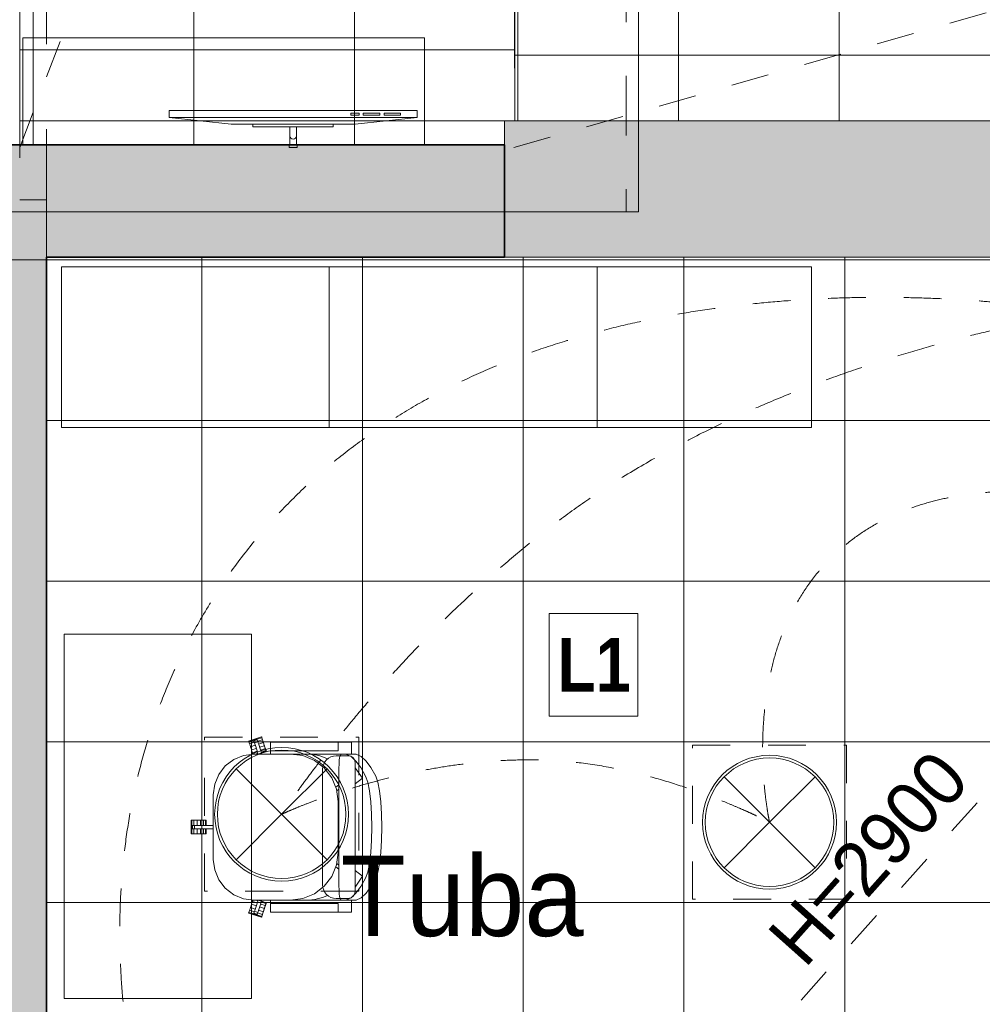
# Model space of a CAD drawing. Header units: millimetres. Extents: x -2932 to 42461, y -10716 to 17298.
# Tile 7 of 168: x -100 to 3494, y 3220 to 6897. Entities that reach past the tile are written whole.
import ezdxf

# ---------------------------------------------------------------- set-up
doc = ezdxf.new("R2010")
doc.units = ezdxf.units.MM
doc.header["$MEASUREMENT"] = 0
for name, pattern in [('Aligning Line', [635, 317.5, -317.5]), ('Dashed', [423.333333, 211.666667, -211.666667]), ('Grid Line', [2222.5, 1270, -317.5, 317.5, -317.5]), ('Small Dashed', [282.222222, 141.111111, -141.111111]), ('Wipeout_Contour', [1000, 0, -1000])]:
    doc.linetypes.add(name, pattern=pattern)
for name, color, linetype, lineweight in [('0_Pen_No__1', 7, 'Continuous', 13), ('0_Pen_No__2', 8, 'Continuous', 15), ('_ hall_Pen_No__2', 8, 'Continuous', 15), ('A-FLOR.IFC Model_Pen_No__19', 255, 'Continuous', 0), ('A-FLOR.IFC Model_Pen_No__2', 8, 'Continuous', 15), ('ARCHICAD Zone Stamps_Pen_No__1', 7, 'Continuous', 13), ('Cut Pattern-1_Pen_No__2', 8, 'Continuous', 15), ('Grids-1_Pen_No__1', 7, 'Continuous', 13), ('Grids-2_Pen_No__1', 7, 'Continuous', 13), ('I-FURN.IFC Model_Pen_No__2', 8, 'Continuous', 15), ('I-WALL.IFC Model_Pen_No__2', 8, 'Continuous', 15), ('I-WALL.IFC Model_Pen_No__27', 7, 'Continuous', 35), ('SA_LAGI_Pen_No__1', 7, 'Continuous', 13), ('SA_LAGI_Pen_No__2', 8, 'Continuous', 15), ('SA_VALGUSTI_Pen_No__20', 1, 'Continuous', 0), ('Walls-1_Pen_No__1', 7, 'Continuous', 13)]:
    doc.layers.add(name, color=color, linetype=linetype, lineweight=lineweight)
doc.layers.add('Furniture-1_Pen_No__62', color=7, linetype='Continuous', lineweight=20, true_color=0xaaaaaa)
doc.layers.add('SA_LAGI_Pen_No__102', color=7, linetype='Continuous', lineweight=13, true_color=0xcccccc)
doc.layers.add('I-WALL.IFC Model', color=7, linetype='Continuous')
doc.styles.add('GENERATED_STYLE_1', font='txt', dxfattribs={"width": 0.95})
doc.styles.add('GENERATED_STYLE_2', font='txt', dxfattribs={"width": 0.84})
doc.styles.add('GENERATED_STYLE_4', font='txt', dxfattribs={"width": 0.84})
doc.dimstyles.new('GENERATED_STYLE__3', dxfattribs={"dimtxt": 200, "dimasz": 152, "dimexe": 0.18, "dimexo": 0.0625, "dimgap": 0.09, "dimtad": 1, "dimdec": 0, "dimzin": 0, "dimdsep": 46, "dimtxsty": 'GENERATED_STYLE_2', "dimblk": 'ARROWHEAD_2', "dimblk1": 'ARROWHEAD_2', "dimblk2": 'ARROWHEAD_2', "dimcen": 0.09, "dimse1": 1, "dimse2": 1, "dimclrd": 7, "dimclre": 7, "dimclrt": 7, "dimadec": 0, "dimazin": 0, "dimtfac": 1, "dimtdec": 4, "dimtmove": 0, "dimatfit": 3, "dimfxl": 0, "dimtolj": 1, "dimtzin": 0, "dimarcsym": 0})

# ---------------------------------------------------------------- blocks, each defined once
blk = doc.blocks.new('*D123')
at = {"layer": '0_Pen_No__1', "color": 7, "linetype": 'Continuous', "lineweight": 13}
for p, q in [((-1293.9, 6067.7), (-1093.9, 5952.3)), ((-1043.9, 6010), (-1343.9, 6010)), ((-1193.9, 0), (-1193.9, 6010)), ((-1293.9, 57.7), (-1093.9, -57.7)), ((-1043.9, 0), (-1343.9, 0))]:
    blk.add_line(p, q, dxfattribs=at)
at = {"color": 254, "linetype": 'Wipeout_Contour', "lineweight": 0, "ltscale": 23652.51132}
blk.add_wipeout([(-1202, 5534), (-1202, 5984.1), (-1465.8, 5984.1), (-1465.8, 5534)], dxfattribs=at)
at = {"color": 254, "linetype": 'Wipeout_Contour', "lineweight": 0, "ltscale": 13170.371674}
blk.add_wipeout([(-1202, 2683.4), (-1202, 3326.6), (-1465.8, 3326.6), (-1465.8, 2683.4)], dxfattribs=at)
at = {"layer": '0_Pen_No__1', "color": 7, "lineweight": 13, "char_height": 200, "attachment_point": 7, "rotation": 90, "style": 'GENERATED_STYLE_2'}
for s, insert in [('\\A1;{\\pql;\\fArial|b0|i0|c0|p34;420}', (-1233.9, 5565.9)), ('\\A1;{\\pql;\\fArial|b0|i0|c0|p34;6\xa0010}', (-1233.9, 2715.3))]:
    blk.add_mtext(s, dxfattribs=dict(at, insert=insert))
blk = doc.blocks.new('ARROWHEAD_2')
at = {"color": 0, "linetype": 'Continuous', "lineweight": 0}
for p, q in [((-0.378, -0.655), (0.378, 0.655)), ((0, 0), (-1, 0))]:
    blk.add_line(p, q, dxfattribs=at)
blk = doc.blocks.new('*D124')
at = {"layer": '0_Pen_No__1', "color": 7, "linetype": 'Continuous', "lineweight": 13}
for p, q in [((-1293.9, 6487.7), (-1093.9, 6372.3)), ((-1043.9, 6430), (-1343.9, 6430)), ((-1193.9, 6010), (-1193.9, 6430)), ((-1293.9, 6067.7), (-1093.9, 5952.3)), ((-1043.9, 6010), (-1343.9, 6010))]:
    blk.add_line(p, q, dxfattribs=at)
blk = doc.blocks.new('*D125')
at = {"layer": '0_Pen_No__1', "color": 7, "linetype": 'Continuous', "lineweight": 13}
for p, q in [((-1293.9, 11277.7), (-1093.9, 11162.3)), ((-1043.9, 11220), (-1343.9, 11220)), ((-1193.9, 6430), (-1193.9, 11220)), ((-1293.9, 6487.7), (-1093.9, 6372.3)), ((-1043.9, 6430), (-1343.9, 6430))]:
    blk.add_line(p, q, dxfattribs=at)
at = {"color": 254, "linetype": 'Wipeout_Contour', "lineweight": 0, "ltscale": 35705.305466}
blk.add_wipeout([(-1202, 8503.4), (-1202, 9146.6), (-1465.8, 9146.6), (-1465.8, 8503.4)], dxfattribs=at)
at = {"layer": '0_Pen_No__1', "color": 7, "lineweight": 13, "insert": (-1233.9, 8535.3), "char_height": 200, "attachment_point": 7, "rotation": 90, "style": 'GENERATED_STYLE_2'}
blk.add_mtext('\\A1;{\\pql;\\fArial|b0|i0|c0|p34;4\xa0790}', dxfattribs=at)

msp = doc.modelspace()

# ---------------------------------------------------------------- hatches: boundary and pattern name
at = {"layer": 'I-WALL.IFC Model', "linetype": 'Continuous', "lineweight": 0, "true_color": 0x000000}
for points in [[(-700, 6010), (0, 6010), (-700, 6430)], [(0, 6430), (-700, 6430), (0, 6010)], [(0, 6010), (1710, 6010), (1710, 6430), (0, 6430)], [(-700, 6010), (-700, -240), (0, -240), (0, 6010)]]:
    msp.add_hatch(color=178, dxfattribs=at).paths.add_polyline_path(points)
at = {"layer": 'SA_LAGI_Pen_No__102', "linetype": 'Continuous', "lineweight": 13, "true_color": 0xcccccc}
h = msp.add_hatch(dxfattribs=at)
h.set_pattern_fill('Grid_60x60_0001', color=254, style=0, pattern_type=2)
h.set_pattern_definition([(180, (2959.35, 7364.3), (1e-10, 600), []), (270, (2959.35, 7364.3), (-600, 1e-10), [])])
h.paths.add_polyline_path([(1745, 7700), (1749, 6520), (1941.8, 6520), (6235.3, 6520), (6235.3, 7700)])

# ---------------------------------------------------------------- linework, layer by layer
at = {"layer": '0_Pen_No__2', "color": 8, "linetype": 'Continuous', "lineweight": 15}
for p, q in [((1411.5, 6830), (-88.5, 6830)), ((-88.5, 6830), (-88.5, 6430)), ((1411.5, 6430), (1411.5, 6830)), ((1167.7, 6547.5), (1136.9, 6547.5)), ((1136.9, 6547.5), (1136.9, 6541.2)), ((1167.7, 6541.2), (1167.7, 6547.5)), ((1244.8, 6547.5), (1183.1, 6547.5)), ((1183.1, 6547.5), (1183.1, 6541.2)), ((1244.8, 6541.2), (1244.8, 6547.5)), ((1322, 6547.5), (1260.3, 6547.5)), ((1260.3, 6547.5), (1260.3, 6541.2)), ((1322, 6541.2), (1322, 6547.5)), ((1383.7, 6557.5), (1383.7, 6532.5)), ((1136.9, 6541.2), (1167.7, 6541.2)), ((1383.7, 6532.5), (1152.3, 6507.5)), ((1183.1, 6541.2), (1244.8, 6541.2)), ((1260.3, 6541.2), (1322, 6541.2)), ((908.4, 6430), (908.4, 6497.5)), ((908.4, 6497.5), (933.4, 6497.5)), ((933.4, 6497.5), (933.4, 6430)), ((1070.9, 6507.5), (1070.9, 6497.5)), ((-88.5, 6430), (1411.5, 6430)), ((905.9, 6420), (905.9, 6430)), ((905.9, 6430), (935.9, 6430)), ((935.9, 6420), (905.9, 6420)), ((933.4, 6430), (908.4, 6430)), ((935.9, 6430), (935.9, 6420))]:
    msp.add_line(p, q, dxfattribs=at)
msp.add_arc((920.9, 6463.7), 12.5, 180, 0, dxfattribs=at)
at = {"layer": 'A-FLOR.IFC Model_Pen_No__19', "color": 255, "linetype": 'Continuous', "lineweight": 0, "flags": 128}
msp.add_lwpolyline([(-180, 6180), (2210, 6180), (2210, 7700), (1745, 7700), (1745, 11250), (-180, 11250)], close=True, dxfattribs=at)
at = {"layer": 'A-FLOR.IFC Model_Pen_No__19', "color": 255, "linetype": 'Dashed', "lineweight": 0, "flags": 128}
msp.add_lwpolyline([(-100, 11250), (-100, 6180), (2165, 6180), (2165, 11250)], close=True, dxfattribs=at)
at = {"layer": 'A-FLOR.IFC Model_Pen_No__2', "color": 8, "linetype": 'Continuous', "lineweight": 15, "flags": 128}
msp.add_lwpolyline([(-100, 6430), (0, 6430), (0, 0), (30435, 0), (30435, 6520), (38315, 6520), (38315, 12500), (12000, 12500), (12000, 7875), (8430, 7875), (8430, 12496.2), (2165, 12496.2), (2165, 11220), (-100, 11220)], close=True, dxfattribs=at)
at = {"layer": 'A-FLOR.IFC Model_Pen_No__2', "color": 8, "linetype": 'Dashed', "lineweight": 15, "flags": 128}
msp.add_lwpolyline([(0, 0), (30430, 0), (30430, 6520), (33865, 6520), (33865, 0), (38600, 0), (38600, 5615), (38315, 5615), (38315, 12500), (12000, 12500), (12000, 7905), (8430, 7905), (8430, 12496.2), (2165, 12496.2), (2165, 6180), (0, 6180)], close=True, dxfattribs=at)
at = {"layer": 'I-FURN.IFC Model_Pen_No__2', "color": 8, "linetype": 'Continuous', "lineweight": 15}
for p, q in [((65.9, 4601.9), (765.9, 4601.9)), ((65.9, 4601.9), (65.9, 3241.9)), ((765.9, 4601.9), (765.9, 3241.9)), ((754.9, 4202.8), (803.3, 4218.5)), ((755.4, 4201.5), (754.9, 4202.8)), ((755.8, 4200.2), (755.4, 4201.5)), ((755.8, 4200.2), (773.9, 4206.1)), ((757, 4196.5), (755.8, 4200.2)), ((758.2, 4192.7), (757, 4196.5)), ((776.3, 4198.6), (758.2, 4192.7)), ((760, 4187.4), (758.2, 4192.7)), ((773.9, 4206.1), (786, 4210)), ((774.3, 4204.8), (773.9, 4206.1)), ((774.8, 4203.5), (774.3, 4204.8)), ((774.8, 4203.5), (786.8, 4207.4)), ((775.9, 4199.9), (774.8, 4203.5)), ((777.1, 4196.3), (775.9, 4199.9)), ((777.1, 4196.3), (789.2, 4200.2)), ((778.2, 4192.7), (777.1, 4196.3)), ((780.4, 4186.1), (778.2, 4192.7)), ((786, 4210), (804.1, 4215.9)), ((786, 4210), (786.5, 4208.3)), ((786.5, 4208.3), (786.8, 4207.4)), ((786.8, 4207.4), (788, 4203.8)), ((788, 4203.8), (789.2, 4200.2)), ((806.5, 4208.4), (788.4, 4202.5)), ((789.2, 4200.2), (790.8, 4195.1)), ((790.8, 4195.1), (792.5, 4190)), ((791.9, 4191.8), (810, 4197.7)), ((803.3, 4218.5), (803.6, 4217.6)), ((803.6, 4217.6), (804.1, 4215.9)), ((804.1, 4215.9), (805.3, 4212.2)), ((805.3, 4212.2), (806.5, 4208.4)), ((806.5, 4208.4), (808.3, 4203.1)), ((808.3, 4203.1), (810, 4197.7)), ((810, 4197.7), (812, 4191.7)), ((836.5, 4199.4), (838.8, 4199.4)), ((836.5, 4199.4), (836.5, 4154.9)), ((838.8, 4199.4), (840.3, 4199.4)), ((840.3, 4199.4), (845.6, 4199.4)), ((845.6, 4199.4), (851, 4199.4)), ((851, 4199.4), (859, 4199.4)), ((859, 4199.4), (867, 4199.4)), ((867, 4199.4), (874.3, 4199.4)), ((874.3, 4199.4), (885.9, 4199.4)), ((885.9, 4199.4), (1089.1, 4199.4)), ((1089.1, 4199.4), (1100.7, 4199.4)), ((1100.7, 4199.4), (1108, 4199.4)), ((1108, 4199.4), (1116, 4199.4)), ((1116, 4199.4), (1124.1, 4199.4)), ((1124.1, 4199.4), (1129.4, 4199.4)), ((1129.4, 4199.4), (1134.8, 4199.4)), ((1134.8, 4199.4), (1136.2, 4199.4)), ((1136.2, 4199.4), (1138.5, 4199.4)), ((1138.5, 4199.4), (1138.5, 4154.9)), ((761.7, 4182), (760, 4187.4)), ((761.7, 4182), (779.8, 4187.9)), ((763.7, 4176), (761.7, 4182)), ((765.6, 4170), (763.7, 4176)), ((765.6, 4170), (783.7, 4175.9)), ((767.3, 4164.7), (765.6, 4170)), ((769.1, 4159.3), (767.3, 4164.7)), ((769.1, 4159.3), (787.2, 4165.2)), ((770.3, 4155.6), (769.1, 4159.3)), ((770.7, 4154.3), (770.3, 4155.6)), ((790.5, 4154.9), (780.4, 4186.1)), ((781.1, 4154.9), (789.6, 4157.7)), ((790.5, 4155.1), (790.1, 4154.9)), ((792.5, 4190), (803.9, 4154.9)), ((795.8, 4179.9), (813.9, 4185.7)), ((799.3, 4169.1), (817.4, 4175)), ((801.7, 4161.7), (819.8, 4167.5)), ((820.7, 4164.9), (802.6, 4159)), ((812, 4191.7), (813.9, 4185.7)), ((813.9, 4185.7), (815.7, 4180.4)), ((815.7, 4180.4), (817.4, 4175)), ((817.4, 4175), (818.6, 4171.3)), ((818.6, 4171.3), (819.8, 4167.5)), ((819.8, 4167.5), (820.4, 4165.8)), ((820.4, 4165.8), (820.7, 4164.9)), ((699.2, 4134.5), (667.6, 4110.3)), ((735.9, 4149.8), (699.2, 4134.5)), ((775.4, 4154.9), (735.9, 4149.8)), ((836.5, 4154.9), (775.4, 4154.9)), ((838.4, 4154.9), (836.5, 4154.9)), ((840.3, 4154.9), (838.4, 4154.9)), ((845.6, 4154.9), (840.3, 4154.9)), ((851, 4154.9), (845.6, 4154.9)), ((859, 4154.9), (851, 4154.9)), ((867, 4154.9), (859, 4154.9)), ((876.5, 4154.9), (867, 4154.9)), ((885.9, 4154.9), (876.5, 4154.9)), ((1089.1, 4154.9), (885.9, 4154.9)), ((957.3, 4148.9), (911.3, 4154.9)), ((1000.2, 4131.1), (957.3, 4148.9)), ((1037, 4102.9), (1000.2, 4131.1)), ((1098.6, 4154.9), (1089.1, 4154.9)), ((1092.6, 4123.6), (1092.3, 4113.9)), ((1093.5, 4131.8), (1092.6, 4123.6)), ((1094.5, 4140.1), (1093.5, 4131.8)), ((1095.9, 4145.6), (1094.5, 4140.1)), ((1097.4, 4151.1), (1095.9, 4145.6)), ((1099.1, 4153), (1097.4, 4151.1)), ((1108, 4154.9), (1098.6, 4154.9)), ((1100.7, 4154.9), (1099.1, 4153)), ((1116, 4154.9), (1108, 4154.9)), ((1116.6, 4154.9), (1116, 4154.9)), ((1118.4, 4154.9), (1116.6, 4154.9)), ((1137.1, 4145.6), (1118.4, 4154.9)), ((1118.4, 4154.9), (1155.9, 4154.9)), ((1155.6, 4128.7), (1137.1, 4145.6)), ((1173.8, 4104.2), (1155.6, 4128.7)), ((1155.9, 4154.9), (1174.6, 4145.6)), ((1174.6, 4145.6), (1193.1, 4128.7)), ((1193.1, 4128.7), (1211.4, 4104.2)), ((667.6, 4110.3), (643.4, 4078.7)), ((1065.3, 4066), (1037, 4102.9)), ((1092.3, 4113.9), (1091.9, 4104.1)), ((1091.9, 4104.1), (1091.9, 3659.6)), ((1191.8, 4072.4), (1173.8, 4104.2)), ((1211.4, 4104.2), (1229.3, 4072.4)), ((643.4, 4078.7), (628.2, 4042)), ((1083.1, 4023.2), (1065.3, 4066)), ((1199.4, 4049.8), (1191.8, 4072.4)), ((1205.8, 4017.3), (1199.4, 4049.8)), ((1229.3, 4072.4), (1236.9, 4049.8)), ((1236.9, 4049.8), (1243.3, 4017.3)), ((628.2, 4042), (623, 4002.5)), ((1079.9, 4030.7), (1091.9, 4039.4)), ((1089.1, 3977.1), (1083.1, 4023.2)), ((1091.9, 4023.7), (1083.8, 4017.8)), ((1210.7, 3976.8), (1205.8, 4017.3)), ((1243.3, 4017.3), (1248.2, 3976.8)), ((623, 4002.5), (623, 3761.2)), ((1089.1, 3786.6), (1089.1, 3977.1)), ((1213.7, 3930.8), (1210.7, 3976.8)), ((1248.2, 3976.8), (1251.2, 3930.8)), ((540.2, 3907.3), (541.2, 3907.3)), ((540.2, 3856.5), (540.2, 3907.3)), ((541.2, 3907.3), (543, 3907.3)), ((543, 3907.3), (546.9, 3907.3)), ((543, 3888.2), (543, 3907.3)), ((546.9, 3907.3), (550.8, 3907.3)), ((550.8, 3907.3), (556.5, 3907.3)), ((550.8, 3907.3), (550.8, 3888.2)), ((556.5, 3907.3), (562.1, 3907.3)), ((562.1, 3907.3), (568.4, 3907.3)), ((562.1, 3888.2), (562.1, 3907.3)), ((568.4, 3907.3), (574.7, 3907.3)), ((574.7, 3907.3), (580.4, 3907.3)), ((574.7, 3888.2), (574.7, 3907.3)), ((580.4, 3907.3), (586, 3907.3)), ((586, 3907.3), (589.9, 3907.3)), ((586, 3888.2), (586, 3907.3)), ((589.9, 3907.3), (593.8, 3907.3)), ((593.8, 3907.3), (595.6, 3907.3)), ((593.8, 3888.2), (593.8, 3907.3)), ((595.6, 3907.3), (596.6, 3907.3)), ((596.6, 3907.3), (596.6, 3888.2)), ((1214.8, 3881.9), (1213.7, 3930.8)), ((1251.2, 3930.8), (1252.3, 3881.9)), ((543, 3888.2), (544.8, 3888.2)), ((543, 3875.5), (543, 3888.2)), ((544.4, 3875.5), (543, 3875.5)), ((543, 3856.5), (543, 3875.5)), ((545.7, 3875.5), (544.4, 3875.5)), ((544.8, 3888.2), (545.7, 3888.2)), ((545.7, 3888.2), (549.5, 3888.2)), ((545.7, 3875.5), (545.7, 3888.2)), ((549.5, 3875.5), (545.7, 3875.5)), ((549.5, 3888.2), (553.3, 3888.2)), ((553.3, 3875.5), (549.5, 3875.5)), ((550.8, 3875.5), (550.8, 3856.5)), ((553.3, 3888.2), (558.6, 3888.2)), ((553.3, 3875.5), (553.3, 3888.2)), ((557, 3875.5), (553.3, 3875.5)), ((564, 3875.5), (557, 3875.5)), ((558.6, 3888.2), (564, 3888.2)), ((562.1, 3856.5), (562.1, 3875.5)), ((564, 3888.2), (623, 3888.2)), ((623, 3875.5), (564, 3875.5)), ((574.7, 3856.5), (574.7, 3875.5)), ((586, 3856.5), (586, 3875.5)), ((593.8, 3856.5), (593.8, 3875.5)), ((596.6, 3875.5), (596.6, 3856.5)), ((1213.7, 3833), (1214.8, 3881.9)), ((1252.3, 3881.9), (1251.2, 3833)), ((541.6, 3856.5), (540.2, 3856.5)), ((543, 3856.5), (541.6, 3856.5)), ((546.9, 3856.5), (543, 3856.5)), ((550.8, 3856.5), (546.9, 3856.5)), ((556.5, 3856.5), (550.8, 3856.5)), ((562.1, 3856.5), (556.5, 3856.5)), ((568.4, 3856.5), (562.1, 3856.5)), ((574.7, 3856.5), (568.4, 3856.5)), ((580.4, 3856.5), (574.7, 3856.5)), ((586, 3856.5), (580.4, 3856.5)), ((589.9, 3856.5), (586, 3856.5)), ((593.8, 3856.5), (589.9, 3856.5)), ((595.2, 3856.5), (593.8, 3856.5)), ((596.6, 3856.5), (595.2, 3856.5)), ((1210.7, 3787), (1213.7, 3833)), ((1251.2, 3833), (1248.2, 3787)), ((623, 3761.2), (628.2, 3721.8)), ((1083.1, 3740.6), (1089.1, 3786.6)), ((1205.8, 3746.5), (1210.7, 3787)), ((1248.2, 3787), (1243.3, 3746.5)), ((628.2, 3721.8), (643.4, 3685)), ((1065.3, 3697.7), (1083.1, 3740.6)), ((1091.9, 3724.4), (1079.9, 3733.1)), ((1083.8, 3746), (1091.9, 3740.1)), ((1191.8, 3691.4), (1199.4, 3714)), ((1199.4, 3714), (1205.8, 3746.5)), ((1236.9, 3714), (1229.3, 3691.4)), ((1243.3, 3746.5), (1236.9, 3714)), ((643.4, 3685), (667.6, 3653.5)), ((1037, 3660.9), (1065.3, 3697.7)), ((1173.8, 3659.6), (1191.8, 3691.4)), ((1229.3, 3691.4), (1211.4, 3659.6)), ((667.6, 3653.5), (699.2, 3629.3)), ((1000.2, 3632.7), (1037, 3660.9)), ((1091.9, 3659.6), (1092.3, 3649.9)), ((1092.3, 3649.9), (1092.6, 3640.2)), ((1155.6, 3635.1), (1173.8, 3659.6)), ((1211.4, 3659.6), (1193.1, 3635.1)), ((699.2, 3629.3), (735.9, 3614)), ((735.9, 3614), (775.4, 3608.8)), ((767.3, 3599.1), (769.1, 3604.5)), ((769.1, 3604.5), (770.3, 3608.2)), ((787.2, 3598.6), (769.1, 3604.5)), ((770.3, 3608.2), (770.7, 3609.5)), ((775.4, 3608.8), (836.5, 3608.8)), ((780.4, 3577.7), (790.5, 3608.8)), ((789.6, 3606.1), (781.1, 3608.8)), ((790.1, 3608.8), (790.5, 3608.7)), ((803.9, 3608.8), (792.5, 3573.8)), ((802.6, 3604.8), (820.7, 3598.9)), ((836.5, 3608.8), (838.4, 3608.8)), ((836.5, 3608.8), (836.5, 3564.4)), ((838.4, 3608.8), (840.3, 3608.8)), ((840.3, 3608.8), (845.6, 3608.8)), ((845.6, 3608.8), (851, 3608.8)), ((851, 3608.8), (859, 3608.8)), ((859, 3608.8), (867, 3608.8)), ((867, 3608.8), (876.5, 3608.8)), ((876.5, 3608.8), (885.9, 3608.8)), ((885.9, 3608.8), (1089.1, 3608.8)), ((911.3, 3608.8), (957.3, 3614.9)), ((957.3, 3614.9), (1000.2, 3632.7)), ((1089.1, 3608.8), (1098.6, 3608.8)), ((1092.6, 3640.2), (1093.5, 3632)), ((1093.5, 3632), (1094.5, 3623.7)), ((1094.5, 3623.7), (1095.9, 3618.2)), ((1095.9, 3618.2), (1097.4, 3612.7)), ((1097.4, 3612.7), (1099.1, 3610.8)), ((1098.6, 3608.8), (1108, 3608.8)), ((1099.1, 3610.8), (1100.7, 3608.8)), ((1108, 3608.8), (1116, 3608.8)), ((1116, 3608.8), (1116.6, 3608.8)), ((1116.6, 3608.8), (1118.4, 3608.8)), ((1118.4, 3608.8), (1137.1, 3618.2)), ((1118.4, 3608.8), (1155.9, 3608.8)), ((1137.1, 3618.2), (1155.6, 3635.1)), ((1138.5, 3608.8), (1138.5, 3564.4)), ((1174.6, 3618.2), (1155.9, 3608.8)), ((1193.1, 3635.1), (1174.6, 3618.2)), ((755.8, 3563.6), (757, 3567.3)), ((757, 3567.3), (758.2, 3571.1)), ((758.2, 3571.1), (760, 3576.4)), ((758.2, 3571.1), (776.3, 3565.2)), ((760, 3576.4), (761.7, 3581.8)), ((761.7, 3581.8), (763.7, 3587.8)), ((779.8, 3575.9), (761.7, 3581.8)), ((763.7, 3587.8), (765.6, 3593.8)), ((765.6, 3593.8), (767.3, 3599.1)), ((783.7, 3587.9), (765.6, 3593.8)), ((775.9, 3563.9), (777.1, 3567.5)), ((777.1, 3567.5), (778.7, 3572.6)), ((789.2, 3563.6), (777.1, 3567.5)), ((778.7, 3572.6), (780.4, 3577.7)), ((790.3, 3567.1), (789.2, 3563.6)), ((792.5, 3573.8), (790.3, 3567.1)), ((810, 3566.1), (791.9, 3572)), ((813.9, 3578.1), (795.8, 3583.9)), ((817.4, 3588.8), (799.3, 3594.7)), ((819.8, 3596.3), (801.7, 3602.1)), ((812, 3572.1), (810, 3566.1)), ((813.9, 3578.1), (812, 3572.1)), ((815.7, 3583.4), (813.9, 3578.1)), ((817.4, 3588.8), (815.7, 3583.4)), ((818.6, 3592.5), (817.4, 3588.8)), ((819.8, 3596.3), (818.6, 3592.5)), ((820.3, 3597.6), (819.8, 3596.3)), ((820.7, 3598.9), (820.3, 3597.6)), ((754.9, 3561), (755.2, 3561.9)), ((803.3, 3545.3), (754.9, 3561)), ((755.2, 3561.9), (755.8, 3563.6)), ((773.9, 3557.7), (755.8, 3563.6)), ((773.9, 3557.7), (774.5, 3559.4)), ((786, 3553.8), (773.9, 3557.7)), ((774.5, 3559.4), (774.8, 3560.3)), ((774.8, 3560.3), (775.9, 3563.9)), ((786.8, 3556.4), (774.8, 3560.3)), ((786.4, 3555.1), (786, 3553.8)), ((804.1, 3547.9), (786, 3553.8)), ((786.8, 3556.4), (786.4, 3555.1)), ((788, 3560), (786.8, 3556.4)), ((789.2, 3563.6), (788, 3560)), ((788.4, 3561.3), (806.5, 3555.4)), ((803.7, 3546.6), (803.3, 3545.3)), ((804.1, 3547.9), (803.7, 3546.6)), ((805.3, 3551.6), (804.1, 3547.9)), ((806.5, 3555.4), (805.3, 3551.6)), ((808.3, 3560.7), (806.5, 3555.4)), ((810, 3566.1), (808.3, 3560.7)), ((838.8, 3564.4), (836.5, 3564.4)), ((840.3, 3564.4), (838.8, 3564.4)), ((845.6, 3564.4), (840.3, 3564.4)), ((851, 3564.4), (845.6, 3564.4)), ((859, 3564.4), (851, 3564.4)), ((867, 3564.4), (859, 3564.4)), ((874.3, 3564.4), (867, 3564.4)), ((885.9, 3564.4), (874.3, 3564.4)), ((1089.1, 3564.4), (885.9, 3564.4)), ((1100.7, 3564.4), (1089.1, 3564.4)), ((1108, 3564.4), (1100.7, 3564.4)), ((1116, 3564.4), (1108, 3564.4)), ((1124.1, 3564.4), (1116, 3564.4)), ((1129.4, 3564.4), (1124.1, 3564.4)), ((1134.8, 3564.4), (1129.4, 3564.4)), ((1136.2, 3564.4), (1134.8, 3564.4)), ((1138.5, 3564.4), (1136.2, 3564.4)), ((765.9, 3241.9), (65.9, 3241.9))]:
    msp.add_line(p, q, dxfattribs=at)
at = {"layer": 'I-WALL.IFC Model_Pen_No__2', "color": 8, "linetype": 'Continuous', "lineweight": 15}
for p, q in [((-100, 6520), (6235.3, 6520)), ((1710, 6520), (22005, 6520)), ((1710, 6520), (1710, 6430)), ((1710, 6430), (1710, 6010)), ((-100, 6225), (0, 6225)), ((0, 6225), (0, 6000)), ((5282.5, 6000), (0, 6000)), ((5282.5, 6010), (1710, 6010))]:
    msp.add_line(p, q, dxfattribs=at)
at = {"layer": 'I-WALL.IFC Model_Pen_No__27', "color": 7, "linetype": 'Continuous', "lineweight": 35, "flags": 128}
for points in [[(-700, 6430), (0, 6430)], [(1710, 6430), (0, 6430)], [(1710, 6010), (1710, 6430)], [(0, -240), (0, 6010)], [(0, 6010), (1710, 6010)]]:
    msp.add_lwpolyline(points, dxfattribs=at)
at = {"layer": 'SA_LAGI_Pen_No__1', "color": 7, "linetype": 'Small Dashed', "lineweight": 13}
for p, q in [((-100, 6420), (1745, 11250)), ((1745, 6420), (6235.3, 7700)), ((0, 75.9), (5291.3, 6010))]:
    msp.add_line(p, q, dxfattribs=at)
at = {"layer": 'SA_LAGI_Pen_No__2', "color": 8, "linetype": 'Continuous', "lineweight": 15, "flags": 128}
msp.add_lwpolyline([(1745, 7700), (6235.3, 7700), (6235.3, 6520), (1941.8, 6520), (1749, 6520)], close=True, dxfattribs=at)
at = {"layer": 'SA_VALGUSTI_Pen_No__20', "color": 1, "linetype": 'Small Dashed', "lineweight": 0}
for points in [[(3902.8, 5795.9), (3902.8, 5795.9), (1462.8, 6275), (553.9, 4619.7), (-241.1, 3171.8), (907.8, 1498.1), (907.8, 1498.1)], [(3865.1, 5802.2), (3865.1, 5802.2), (2841.7, 5664.2), (2025.7, 5107.1), (1341.9, 4640.3), (878, 3929.8), (878, 3929.8)], [(2700, 3900), (2700, 3900), (2551.3, 4559.7), (2966.8, 4921.8), (3335.9, 5243.7), (3894.3, 5107.2), (3894.3, 5107.2)], [(878, 3929.8), (878, 3929.8), (1427.1, 4190.1), (1996, 4121.5), (2364, 4077.1), (2700, 3900), (2700, 3900)]]:
    msp.add_open_spline(points, degree=3, knots=[0, 0, 0, 0, 1, 1, 1, 2, 2, 2, 2], dxfattribs=at)
at = {"layer": 'Walls-1_Pen_No__1', "color": 7, "linetype": 'Continuous', "lineweight": 13}
for p, q in [((4253, 6520), (1710, 6520)), ((1710, 6520), (1710, 6430))]:
    msp.add_line(p, q, dxfattribs=at)

# ---------------------------------------------------------------- texts
at = {"layer": 'ARCHICAD Zone Stamps_Pen_No__1', "color": 7, "lineweight": 13, "char_height": 300, "attachment_point": 1, "style": 'GENERATED_STYLE_1'}
for s, insert in [('\\A1;{\\pql;\\pt0,100;\\fSwis721 Lt BT|b0|i0|c0|p34;14,5\\fSwis721 Lt BT|b0|i0|c0|p34;\\A1{\\H.66x;\\S^  ;}\\fSwis721 Lt BT|b0|i0|c0|p34; m\\fSwis721 Lt BT|b0|i0|c0|p34;\\A1{\\H.66x;\\S2^  ;}}', (109.1, 8357.4)), ('\\A1;{\\pql;\\pt0,100;\\fSwis721 Lt BT|b0|i0|c0|p34;3,2\\fSwis721 Lt BT|b0|i0|c0|p34;\\A1{\\H.66x;\\S^  ;}\\fSwis721 Lt BT|b0|i0|c0|p34; m\\fSwis721 Lt BT|b0|i0|c0|p34;\\A1{\\H.66x;\\S2^  ;}}', (2770.7, 8204.1)), ('\\A1;{\\pql;\\pt0;\\fSwis721 Lt BT|b0|i0|c0|p34;Tuba}', (1098.2, 3775))]:
    msp.add_mtext(s, dxfattribs=dict(at, insert=insert))

# ---------------------------------------------------------------- next in the draw order: dimensions: what is measured, and where the dimension line sits
at = {"color": 7, "linetype": 'Continuous', "lineweight": 13}
dim = msp.add_linear_dim(base=(-1193.9, 6010), p1=(15450.3, 0), p2=(680, 6010), angle=90, dimstyle='GENERATED_STYLE__3', dxfattribs=at)
dim.commit()
dim.dimension.update_dxf_attribs({"geometry": '*D123', "text_midpoint": (-1333.9, 3068.5), "dimtype": 160, "text_rotation": 90})

# ---------------------------------------------------------------- next in the draw order: hatches: boundary and pattern name
at = {"layer": 'Cut Pattern-1_Pen_No__2', "linetype": 'Continuous', "lineweight": 15}
msp.add_hatch(color=8, dxfattribs=at).paths.add_polyline_path([(4253, 6520), (1710, 6520), (1710, 6010), (4253, 6010)])

# ---------------------------------------------------------------- next in the draw order: linework, layer by layer
at = {"layer": '_ hall_Pen_No__2', "color": 8, "linetype": 'Continuous', "lineweight": 15}
for p, q in [((56.1, 5974.7), (56.1, 5374.7)), ((1056.1, 5974.7), (56.1, 5974.7)), ((1056.1, 5374.7), (1056.1, 5974.7)), ((1056.1, 5974.7), (1056.1, 5374.7)), ((2056.1, 5974.7), (1056.1, 5974.7)), ((2056.1, 5374.7), (2056.1, 5974.7)), ((2056.1, 5974.7), (2856.1, 5974.7)), ((2056.1, 5374.7), (2056.1, 5974.7)), ((2856.1, 5974.7), (2856.1, 5374.7)), ((56.1, 5374.7), (1056.1, 5374.7)), ((1056.1, 5374.7), (2056.1, 5374.7)), ((2856.1, 5374.7), (2056.1, 5374.7))]:
    msp.add_line(p, q, dxfattribs=at)
at = {"layer": 'Furniture-1_Pen_No__62', "color": 253, "linetype": 'Continuous', "lineweight": 20, "true_color": 0xaaaaaa}
for p, q in [((65.9, 4601.9), (765.9, 4601.9)), ((65.9, 4601.9), (65.9, 3241.9)), ((765.9, 4601.9), (765.9, 3241.9)), ((765.9, 4206.4), (803.3, 4218.5)), ((803.3, 4218.5), (820.7, 4164.9)), ((836.5, 4199.4), (1089.1, 4199.4)), ((836.5, 4199.4), (836.5, 4167.1)), ((1089.1, 4199.4), (1089.1, 4167.1)), ((770.5, 4154.9), (765.9, 4169)), ((820.7, 4164.9), (790.1, 4154.9)), ((836.5, 4167.1), (1089.1, 4167.1)), ((775.4, 4154.9), (971.1, 4154.9)), ((1126.9, 4148.4), (1081.8, 4148.4)), ((1152.2, 3640.7), (1152.2, 4123.1)), ((1031.2, 3666.1), (1031.2, 4097.7)), ((1180.5, 4064.5), (1152.2, 4103.6)), ((1152.2, 4043.9), (1180.5, 4064.5)), ((1152.2, 3719.9), (1180.5, 3699.3)), ((1180.5, 3699.3), (1152.2, 3657.1)), ((765.9, 3594.8), (770.5, 3608.9)), ((775.4, 3608.8), (971.1, 3608.8)), ((820.7, 3598.9), (790.1, 3608.8)), ((1126.9, 3615.4), (1081.8, 3615.4)), ((803.3, 3545.3), (820.7, 3598.9)), ((836.5, 3596.3), (1089.1, 3596.3)), ((836.5, 3564.4), (836.5, 3596.3)), ((1089.1, 3564.4), (1089.1, 3596.3)), ((803.3, 3545.3), (765.9, 3557.4)), ((836.5, 3564.4), (1089.1, 3564.4)), ((765.9, 3241.9), (65.9, 3241.9))]:
    msp.add_line(p, q, dxfattribs=at)
for centre, radius, start, end in [((775.4, 4002.5), 152.4, 90, 93.6118), ((971.1, 3977.1), 177.8, 63.8316, 90), ((1081.8, 4097.7), 50.7, 90, 180), ((1126.9, 4123.1), 25.2, 0, 90), ((1081.8, 3666.1), 50.7, 180, 270), ((1126.9, 3640.7), 25.2, 270, 0), ((775.4, 3761.2), 152.4, 266.3882, 270), ((971.1, 3786.6), 177.8, 270, 296.1658)]:
    msp.add_arc(centre, radius, start, end, dxfattribs=at)
at = {"layer": 'Grids-1_Pen_No__1', "color": 7, "linetype": 'Grid Line', "lineweight": 13}
msp.add_line((-2378.6, 6000), (121.4, 6000), dxfattribs=at)
at = {"layer": 'Grids-2_Pen_No__1', "color": 7, "linetype": 'Aligning Line', "lineweight": 13}
msp.add_line((121.4, 6000), (38421.6, 6000), dxfattribs=at)
at = {"layer": 'SA_VALGUSTI_Pen_No__20', "color": 1, "linetype": 'Small Dashed', "lineweight": 0}
for p, q in [((590.3, 4217.5), (1165.7, 4217.5)), ((590.3, 3642.1), (590.3, 4217.5)), ((1165.7, 4217.5), (1165.7, 3642.1)), ((2412.3, 4187.7), (2987.7, 4187.7)), ((2412.3, 3612.3), (2412.3, 4187.7)), ((2987.7, 4187.7), (2987.7, 3612.3)), ((1165.7, 3642.1), (590.3, 3642.1)), ((2987.7, 3612.3), (2412.3, 3612.3))]:
    msp.add_line(p, q, dxfattribs=at)
at = {"layer": 'SA_VALGUSTI_Pen_No__20', "color": 1, "linetype": 'Continuous', "lineweight": 0}
for p, q in [((878, 3929.8), (708.3, 4099.5)), ((878, 3929.8), (1047.7, 4099.5)), ((2700, 3900), (2530.3, 4069.7)), ((2700, 3900), (2869.7, 4069.7)), ((878, 3929.8), (708.3, 3760.1)), ((878, 3929.8), (1047.7, 3760.1)), ((2700, 3900), (2530.3, 3730.3)), ((2700, 3900), (2869.7, 3730.3))]:
    msp.add_line(p, q, dxfattribs=at)
for centre in [(878, 3929.8), (2700, 3900)]:
    msp.add_circle(centre, 240, dxfattribs=at)
for centre, start, end in [((878, 3929.8), 0, 180), ((2700, 3900), 0, 180), ((878, 3929.8), 180, 0), ((2700, 3900), 180, 0)]:
    msp.add_arc(centre, 250, start, end, dxfattribs=at)
at = {"layer": 'Walls-1_Pen_No__1', "color": 7, "linetype": 'Continuous', "lineweight": 13}
for p, q in [((0, 0), (0, 6010)), ((0, 6010), (4253, 6010))]:
    msp.add_line(p, q, dxfattribs=at)

# ---------------------------------------------------------------- next in the draw order: texts
at = {"layer": 'SA_LAGI_Pen_No__1', "color": 7, "linetype": 'Continuous', "lineweight": 13, "insert": (2993.9, 3833.7), "char_height": 200, "attachment_point": 2, "rotation": 48.2775, "style": 'GENERATED_STYLE_1'}
msp.add_mtext('\\A1;{\\pqc;\\fSwis721 Lt BT|b0|i0|c0|p34;H=2900}', dxfattribs=at)

# ---------------------------------------------------------------- next in the draw order: dimensions: what is measured, and where the dimension line sits
at = {"color": 7, "linetype": 'Continuous', "lineweight": 13}
dim = msp.add_linear_dim(base=(-1193.9, 6430), p1=(680, 6010), p2=(680, 6430), angle=90, dimstyle='GENERATED_STYLE__3', dxfattribs=at)
dim.commit()
dim.dimension.update_dxf_attribs({"geometry": '*D124', "text_midpoint": (-1333.9, 5801.4), "dimtype": 160, "text_rotation": 90})

# ---------------------------------------------------------------- next in the draw order: wipeouts: each hides what was drawn before it
at = {"color": 7, "linetype": 'Continuous', "lineweight": 13, "ltscale": 19736.431277}
msp.add_wipeout([(1877.5, 4680), (2207.7, 4680), (2207.7, 4296.5), (1877.5, 4296.5)], dxfattribs=at).dxf.layer = 'SA_LAGI_Pen_No__1'

# ---------------------------------------------------------------- next in the draw order: hatches: boundary and pattern name
at = {"layer": 'SA_LAGI_Pen_No__102', "linetype": 'Continuous', "lineweight": 13, "true_color": 0xcccccc}
h = msp.add_hatch(dxfattribs=at)
h.set_pattern_fill('Grid_60x60_0001', color=254, style=0, pattern_type=2)
h.set_pattern_definition([(90, (-20, 3e-12), (-600, 0), []), (180, (-20, 3e-12), (0, 600), [])])
h.paths.add_polyline_path([(0, 6010), (0, 0), (3623.3, 0), (3623.3, 4106.7), (5291.3, 4106.7), (5291.3, 6010), (1941.8, 6010)])

# ---------------------------------------------------------------- next in the draw order: linework, layer by layer
at = {"layer": 'SA_LAGI_Pen_No__1', "color": 7, "linetype": 'Continuous', "lineweight": 13, "flags": 128}
for points in [[(0, 6010), (0, 0), (3623.3, 0), (3623.3, 4106.7), (5291.3, 4106.7), (5291.3, 6010), (1941.8, 6010)], [(1877.5, 4680), (2207.7, 4680), (2207.7, 4296.5), (1877.5, 4296.5)]]:
    msp.add_lwpolyline(points, close=True, dxfattribs=at)

# ---------------------------------------------------------------- next in the draw order: texts
at = {"layer": 'SA_LAGI_Pen_No__1', "color": 7, "linetype": 'Continuous', "lineweight": 13, "insert": (1907.5, 4588.2), "char_height": 200, "attachment_point": 1, "style": 'GENERATED_STYLE_4'}
msp.add_mtext('\\A1;{\\pql;\\fArial|b1|i0|c0|p34;L1}', dxfattribs=at)

# ---------------------------------------------------------------- next in the draw order: dimensions: what is measured, and where the dimension line sits
at = {"color": 7, "linetype": 'Continuous', "lineweight": 13}
dim = msp.add_linear_dim(base=(-1193.9, 11220), p1=(680, 6430), p2=(777.5, 11220), angle=90, dimstyle='GENERATED_STYLE__3', dxfattribs=at)
dim.commit()
dim.dimension.update_dxf_attribs({"geometry": '*D125', "text_midpoint": (-1333.9, 8888.5), "dimtype": 160, "text_rotation": 90})

# ---------------------------------------------------------------- next in the draw order: hatches: boundary and pattern name
at = {"layer": 'Cut Pattern-1_Pen_No__2', "linetype": 'Continuous', "lineweight": 15}
for points in [[(-700, -700), (0, -700), (0, 6430), (-100, 6430), (-100, 6390), (-650, 6390), (-650, 6430), (-700, 6430)], [(1710, 6430), (0, 6430), (0, 6010), (1710, 6010)]]:
    msp.add_hatch(color=8, dxfattribs=at).paths.add_polyline_path(points)
at = {"layer": 'SA_LAGI_Pen_No__102', "linetype": 'Continuous', "lineweight": 13, "true_color": 0xcccccc}
h = msp.add_hatch(dxfattribs=at)
h.set_pattern_fill('Grid_60x60_0001', color=254, style=0, pattern_type=2)
h.set_pattern_definition([(0, (550, 10384.4), (0, 600), []), (90, (550, 10384.4), (-600, 0), [])])
h.paths.add_polyline_path([(-100, 11220), (-100, 6430), (1710, 6430), (1710, 6520), (1749, 6520), (1745, 11220)])

# ---------------------------------------------------------------- next in the draw order: linework, layer by layer
at = {"layer": '0_Pen_No__2', "color": 8, "linetype": 'Continuous', "lineweight": 15}
for p, q in [((458.1, 6532.5), (458.1, 6557.5)), ((458.1, 6557.5), (1383.7, 6557.5)), ((689.5, 6507.5), (458.1, 6532.5)), ((458.1, 6532.5), (1383.7, 6532.5)), ((1152.3, 6507.5), (689.5, 6507.5)), ((770.9, 6497.5), (770.9, 6507.5)), ((770.9, 6507.5), (1070.9, 6507.5)), ((1070.9, 6497.5), (770.9, 6497.5))]:
    msp.add_line(p, q, dxfattribs=at)
at = {"layer": 'Grids-2_Pen_No__1', "color": 7, "linetype": 'Aligning Line', "lineweight": 13}
msp.add_line((0, 14107.8), (0, 273.4), dxfattribs=at)
at = {"layer": 'SA_LAGI_Pen_No__1', "color": 7, "linetype": 'Continuous', "lineweight": 13, "flags": 128}
msp.add_lwpolyline([(-100, 11220), (1745, 11220), (1749, 6520), (1710, 6520), (1710, 6430), (-100, 6430)], close=True, dxfattribs=at)
at = {"layer": 'Walls-1_Pen_No__1', "color": 7, "linetype": 'Continuous', "lineweight": 13}
msp.add_line((1710, 6430), (-100, 6430), dxfattribs=at)

doc.saveas('drawing.dxf')
